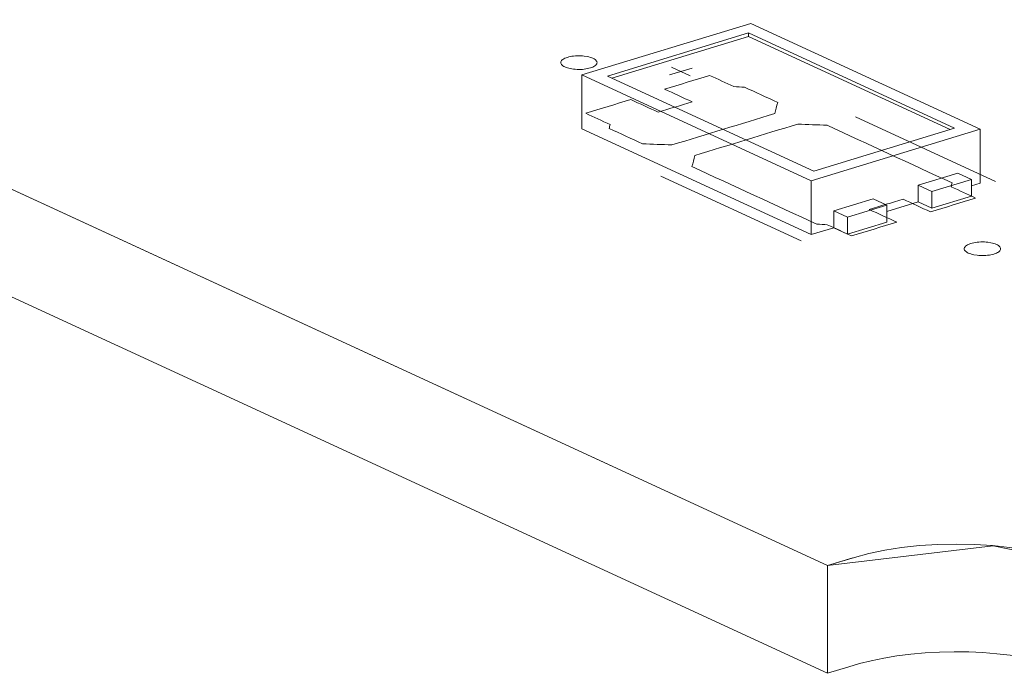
# Model space of a CAD drawing. Header units: inches. Extents: x 513 to 854, y 267 to 501.
# Tile 28 of 121: x 609 to 622, y 318 to 327. Entities that reach past the tile are written whole.
import ezdxf

# ---------------------------------------------------------------- set-up
doc = ezdxf.new("R2010")
doc.units = ezdxf.units.IN
doc.header["$MEASUREMENT"] = 0
doc.layers.add('1', color=7, linetype='Continuous')

# ---------------------------------------------------------------- blocks, each defined once
blk = doc.blocks.new('block 2446')
at = {"layer": '1', "color": 155, "lineweight": 18, "true_color": 0x4c7299}
blk.add_lwpolyline([(618.699, 327.199), (616.372, 326.488)], dxfattribs=at)
blk = doc.blocks.new('block 2461')
at = {"layer": '1', "color": 155, "lineweight": 18, "true_color": 0x4c7299}
blk.add_lwpolyline([(616.372, 326.488), (619.528, 325.032)], dxfattribs=at)
blk = doc.blocks.new('block 2462')
at = {"layer": '1', "color": 155, "lineweight": 18, "true_color": 0x4c7299}
blk.add_lwpolyline([(621.855, 325.743), (618.699, 327.199)], dxfattribs=at)
blk = doc.blocks.new('block 2463')
at = {"layer": '1', "color": 155, "lineweight": 18, "true_color": 0x4c7299}
blk.add_lwpolyline([(619.528, 325.032), (621.855, 325.743)], dxfattribs=at)
blk = doc.blocks.new('block 2527')
at = {"layer": '1', "color": 155, "lineweight": 18, "true_color": 0x4c7299}
blk.add_lwpolyline([(620.571, 324.695), (620.028, 324.53)], dxfattribs=at)
blk = doc.blocks.new('block 2528')
at = {"layer": '1', "color": 155, "lineweight": 18, "true_color": 0x4c7299}
blk.add_lwpolyline([(618.663, 327.067), (621.503, 325.756)], dxfattribs=at)
blk = doc.blocks.new('block 2530')
at = {"layer": '1', "color": 155, "lineweight": 18, "true_color": 0x4c7299}
blk.add_lwpolyline([(620.381, 324.783), (620.571, 324.695)], dxfattribs=at)
blk = doc.blocks.new('block 2668')
at = {"layer": '1', "color": 155, "lineweight": 18, "true_color": 0x4c7299}
blk.add_lwpolyline([(619.564, 325.164), (616.724, 326.474)], dxfattribs=at)
blk = doc.blocks.new('block 2701')
at = {"layer": '1', "color": 155, "lineweight": 18, "true_color": 0x4c7299}
blk.add_lwpolyline([(621.734, 325.051), (621.545, 325.138)], dxfattribs=at)
blk = doc.blocks.new('block 2704')
at = {"layer": '1', "color": 155, "lineweight": 18, "true_color": 0x4c7299}
blk.add_lwpolyline([(620.028, 324.53), (619.838, 324.617)], dxfattribs=at)
blk = doc.blocks.new('block 2705')
at = {"layer": '1', "color": 155, "lineweight": 18, "true_color": 0x4c7299}
blk.add_lwpolyline([(621.002, 324.972), (621.191, 324.885)], dxfattribs=at)
blk = doc.blocks.new('block 2813')
at = {"layer": '1', "color": 155, "lineweight": 18, "true_color": 0x4c7299}
blk.add_lwpolyline([(616.724, 326.474), (618.663, 327.067)], dxfattribs=at)
blk = doc.blocks.new('block 2814')
at = {"layer": '1', "color": 155, "lineweight": 18, "true_color": 0x4c7299}
blk.add_lwpolyline([(621.503, 325.756), (619.564, 325.164)], dxfattribs=at)
blk = doc.blocks.new('block 2815')
at = {"layer": '1', "color": 155, "lineweight": 18, "true_color": 0x4c7299}
blk.add_lwpolyline([(621.191, 324.885), (621.734, 325.051)], dxfattribs=at)
blk = doc.blocks.new('block 3288')
at = {"layer": '1', "color": 155, "lineweight": 18, "true_color": 0x4c7299}
blk.add_lwpolyline([(620.028, 324.298), (619.838, 324.385)], dxfattribs=at)
blk = doc.blocks.new('block 3289')
at = {"layer": '1', "color": 155, "lineweight": 18, "true_color": 0x4c7299}
blk.add_lwpolyline([(616.372, 325.746), (619.528, 324.29)], dxfattribs=at)
blk = doc.blocks.new('block 3290')
at = {"layer": '1', "color": 155, "lineweight": 18, "true_color": 0x4c7299}
blk.add_lwpolyline([(619.528, 324.29), (619.838, 324.385)], dxfattribs=at)
blk = doc.blocks.new('block 3291')
at = {"layer": '1', "color": 155, "lineweight": 18, "true_color": 0x4c7299}
blk.add_lwpolyline([(621.734, 324.964), (621.855, 325.001)], dxfattribs=at)
blk = doc.blocks.new('block 3292')
at = {"layer": '1', "color": 155, "lineweight": 18, "true_color": 0x4c7299}
blk.add_lwpolyline([(620.571, 324.609), (621.002, 324.741)], dxfattribs=at)
blk = doc.blocks.new('block 3798')
at = {"layer": '1', "color": 155, "lineweight": 18, "true_color": 0x4c7299}
blk.add_lwpolyline([(619.754, 318.251), (619.754, 319.734)], dxfattribs=at)
blk = doc.blocks.new('block 3887')
at = {"layer": '1', "color": 155, "lineweight": 18, "true_color": 0x4c7299}
blk.add_lwpolyline([(619.528, 325.032), (619.528, 324.29)], dxfattribs=at)
blk = doc.blocks.new('block 3888')
at = {"layer": '1', "color": 155, "lineweight": 18, "true_color": 0x4c7299}
blk.add_lwpolyline([(618.663, 327.02), (618.663, 327.067)], dxfattribs=at)
blk = doc.blocks.new('block 3889')
at = {"layer": '1', "color": 155, "lineweight": 18, "true_color": 0x4c7299}
blk.add_lwpolyline([(616.372, 326.488), (616.372, 325.746)], dxfattribs=at)
blk = doc.blocks.new('block 3890')
at = {"layer": '1', "color": 155, "lineweight": 18, "true_color": 0x4c7299}
blk.add_lwpolyline([(621.855, 325.743), (621.855, 325.001)], dxfattribs=at)
blk = doc.blocks.new('block 3891')
at = {"layer": '1', "color": 155, "lineweight": 18, "true_color": 0x4c7299}
blk.add_lwpolyline([(616.784, 326.446), (618.663, 327.02)], dxfattribs=at)
blk = doc.blocks.new('block 3892')
at = {"layer": '1', "color": 155, "lineweight": 18, "true_color": 0x4c7299}
blk.add_lwpolyline([(618.663, 327.02), (621.443, 325.738)], dxfattribs=at)
blk = doc.blocks.new('block 3893')
at = {"layer": '1', "color": 155, "lineweight": 18, "true_color": 0x4c7299}
blk.add_lwpolyline([(621.002, 324.972), (621.002, 324.741)], dxfattribs=at)
blk = doc.blocks.new('block 3894')
at = {"layer": '1', "color": 155, "lineweight": 18, "true_color": 0x4c7299}
blk.add_lwpolyline([(619.838, 324.617), (619.838, 324.385)], dxfattribs=at)
blk = doc.blocks.new('block 3895')
at = {"layer": '1', "color": 155, "lineweight": 18, "true_color": 0x4c7299}
blk.add_lwpolyline([(621.191, 324.885), (621.191, 324.653)], dxfattribs=at)
blk = doc.blocks.new('block 3896')
at = {"layer": '1', "color": 155, "lineweight": 18, "true_color": 0x4c7299}
blk.add_lwpolyline([(621.734, 325.051), (621.734, 324.819)], dxfattribs=at)
blk = doc.blocks.new('block 3897')
at = {"layer": '1', "color": 155, "lineweight": 18, "true_color": 0x4c7299}
blk.add_lwpolyline([(621.545, 325.138), (621.002, 324.972)], dxfattribs=at)
blk = doc.blocks.new('block 3898')
at = {"layer": '1', "color": 155, "lineweight": 18, "true_color": 0x4c7299}
blk.add_lwpolyline([(620.571, 324.695), (620.571, 324.464)], dxfattribs=at)
blk = doc.blocks.new('block 3899')
at = {"layer": '1', "color": 155, "lineweight": 18, "true_color": 0x4c7299}
blk.add_lwpolyline([(620.028, 324.53), (620.028, 324.298)], dxfattribs=at)
blk = doc.blocks.new('block 3900')
at = {"layer": '1', "color": 155, "lineweight": 18, "true_color": 0x4c7299}
blk.add_lwpolyline([(619.838, 324.617), (620.381, 324.783)], dxfattribs=at)
blk = doc.blocks.new('block 3901')
at = {"layer": '1', "color": 155, "lineweight": 18, "true_color": 0x4c7299}
blk.add_lwpolyline([(620.571, 324.464), (620.028, 324.298)], dxfattribs=at)
blk = doc.blocks.new('block 3902')
at = {"layer": '1', "color": 155, "lineweight": 18, "true_color": 0x4c7299}
blk.add_lwpolyline([(621.191, 324.653), (621.734, 324.819)], dxfattribs=at)
blk = doc.blocks.new('block 3903')
at = {"layer": '1', "color": 155, "lineweight": 18, "true_color": 0x4c7299}
blk.add_lwpolyline([(621.002, 324.741), (621.191, 324.653)], dxfattribs=at)
blk = doc.blocks.new('block 4159')
at = {"layer": '1', "color": 18, "lineweight": 13, "true_color": 0x4c0000}
blk.add_lwpolyline([(619.754, 319.734), (548.349, 352.672)], dxfattribs=at)
blk = doc.blocks.new('block 4165')
at = {"layer": '1', "color": 18, "lineweight": 13, "true_color": 0x4c0000}
blk.add_lwpolyline([(619.754, 319.734), (548.349, 352.672)], dxfattribs=at)
blk = doc.blocks.new('block 4170')
at = {"layer": '1', "color": 18, "lineweight": 13, "true_color": 0x4c0000}
blk.add_lwpolyline([(619.754, 319.734), (620.102, 319.84)], dxfattribs=at)
blk = doc.blocks.new('block 4194')
at = {"layer": '1', "color": 18, "lineweight": 13, "true_color": 0x4c0000}
blk.add_lwpolyline([(619.754, 319.734), (620.102, 319.84)], dxfattribs=at)
blk = doc.blocks.new('block 4215')
at = {"layer": '1', "color": 18, "lineweight": 13, "true_color": 0x4c0000}
blk.add_lwpolyline([(619.389, 324.205), (617.457, 325.096)], dxfattribs=at)
blk = doc.blocks.new('block 4230')
at = {"layer": '1', "color": 18, "lineweight": 13, "true_color": 0x4c0000}
blk.add_lwpolyline([(619.389, 324.205), (617.457, 325.096)], dxfattribs=at)
blk = doc.blocks.new('block 4343')
at = {"layer": '1', "color": 18, "lineweight": 13, "true_color": 0x4c0000}
blk.add_lwpolyline([(622.067, 325.023), (620.136, 325.914)], dxfattribs=at)
blk = doc.blocks.new('block 4344')
at = {"layer": '1', "color": 18, "lineweight": 13, "true_color": 0x4c0000}
blk.add_lwpolyline([(617.607, 326.594), (617.86, 326.477)], dxfattribs=at)
blk = doc.blocks.new('block 4345')
at = {"layer": '1', "color": 18, "lineweight": 13, "true_color": 0x4c0000}
blk.add_lwpolyline([(617.578, 326.488), (617.889, 326.583)], dxfattribs=at)
blk = doc.blocks.new('block 4360')
at = {"layer": '1', "color": 18, "lineweight": 13, "true_color": 0x4c0000}
blk.add_lwpolyline([(622.067, 325.023), (620.136, 325.914)], dxfattribs=at)
blk = doc.blocks.new('block 4371')
at = {"layer": '1', "color": 18, "lineweight": 13, "true_color": 0x4c0000}
blk.add_lwpolyline([(617.607, 326.594), (617.86, 326.477)], dxfattribs=at)
blk = doc.blocks.new('block 4375')
at = {"layer": '1', "color": 18, "lineweight": 13, "true_color": 0x4c0000}
blk.add_lwpolyline([(617.578, 326.488), (617.889, 326.583)], dxfattribs=at)
blk = doc.blocks.new('block 6580')
at = {"layer": '1', "color": 155, "lineweight": 18, "true_color": 0x4c7299}
blk.add_lwpolyline([(622.594, 318.423), (622.965, 318.537), (623.142, 318.599), (623.305, 318.669), (623.447, 318.748), (623.566, 318.832), (623.66, 318.922), (623.726, 319.014), (623.763, 319.108), (623.771, 319.202), (623.753, 319.293), (623.71, 319.382), (623.639, 319.47), (623.542, 319.557), (623.417, 319.64), (623.267, 319.718), (623.095, 319.789), (622.903, 319.852), (622.697, 319.905), (622.48, 319.949), (622.257, 319.983), (622.023, 320.008), (621.777, 320.024), (621.525, 320.029), (621.27, 320.024), (621.018, 320.008), (620.773, 319.981), (620.54, 319.945), (620.323, 319.899), (620.125, 319.847), (619.754, 319.734)], dxfattribs=at)
blk = doc.blocks.new('block 6582')
at = {"layer": '1', "color": 155, "lineweight": 18, "true_color": 0x4c7299}
blk.add_lwpolyline([(619.754, 319.734), (548.349, 352.672)], dxfattribs=at)
blk = doc.blocks.new('block 6610')
at = {"layer": '1', "color": 155, "lineweight": 18, "true_color": 0x4c7299}
blk.add_lwpolyline([(622.616, 318.44), (622.444, 318.472), (622.268, 318.499), (622.084, 318.52), (621.893, 318.535), (621.697, 318.544), (621.497, 318.546), (621.296, 318.542), (621.096, 318.531), (620.9, 318.513), (620.709, 318.489), (620.527, 318.459), (620.355, 318.424), (620.195, 318.384), (620.046, 318.34), (619.754, 318.251)], dxfattribs=at)
blk = doc.blocks.new('block 6620')
at = {"layer": '1', "color": 155, "lineweight": 18, "true_color": 0x4c7299}
blk.add_lwpolyline([(619.754, 318.251), (548.349, 351.189)], dxfattribs=at)
blk = doc.blocks.new('block 6623')
at = {"layer": '1', "color": 18, "lineweight": 18, "true_color": 0x4c0000}
for points in [[(619.754, 319.734), (571.28, 342.094), (559.162, 347.684), (553.102, 350.479)], [(623.106, 319.785), (622.033, 320.007), (619.754, 319.734)]]:
    blk.add_lwpolyline(points, dxfattribs=at)
blk = doc.blocks.new('block 6726')
at = {"layer": '1', "color": 18, "lineweight": 18, "true_color": 0x4c0000}
blk.add_lwpolyline([(616.172, 326.731), (616.192, 326.737), (616.212, 326.741), (616.235, 326.745), (616.258, 326.748), (616.282, 326.751), (616.307, 326.752), (616.357, 326.752), (616.381, 326.75), (616.404, 326.748), (616.448, 326.741), (616.469, 326.737), (616.489, 326.731), (616.507, 326.725), (616.524, 326.718), (616.539, 326.71), (616.552, 326.702), (616.562, 326.694), (616.57, 326.685), (616.576, 326.676), (616.579, 326.668), (616.58, 326.659), (616.579, 326.649), (616.576, 326.64), (616.569, 326.631), (616.561, 326.622), (616.55, 326.614), (616.537, 326.606), (616.522, 326.598), (616.506, 326.592), (616.488, 326.586), (616.469, 326.58), (616.448, 326.576), (616.426, 326.572), (616.403, 326.569), (616.378, 326.566), (616.353, 326.565), (616.304, 326.565), (616.279, 326.567), (616.256, 326.569), (616.212, 326.576), (616.191, 326.58), (616.172, 326.586), (616.153, 326.592), (616.136, 326.599), (616.121, 326.607), (616.109, 326.615), (616.098, 326.623), (616.09, 326.632), (616.085, 326.641), (616.081, 326.649), (616.08, 326.658), (616.081, 326.668), (616.085, 326.677), (616.091, 326.686), (616.1, 326.695), (616.111, 326.703), (616.124, 326.711), (616.138, 326.719), (616.155, 326.725), (616.172, 326.731)], dxfattribs=at)
blk = doc.blocks.new('block 6727')
at = {"layer": '1', "color": 18, "lineweight": 18, "true_color": 0x4c0000}
blk.add_lwpolyline([(621.727, 324.169), (621.746, 324.174), (621.767, 324.179), (621.789, 324.183), (621.813, 324.186), (621.837, 324.188), (621.862, 324.19), (621.912, 324.19), (621.936, 324.188), (621.959, 324.186), (622.003, 324.179), (622.024, 324.174), (622.044, 324.169), (622.062, 324.162), (622.079, 324.155), (622.094, 324.148), (622.107, 324.14), (622.117, 324.131), (622.125, 324.123), (622.131, 324.114), (622.134, 324.105), (622.135, 324.096), (622.134, 324.087), (622.13, 324.078), (622.124, 324.069), (622.116, 324.06), (622.105, 324.051), (622.092, 324.043), (622.077, 324.036), (622.061, 324.029), (622.043, 324.023), (622.024, 324.018), (622.003, 324.013), (621.981, 324.009), (621.957, 324.006), (621.933, 324.004), (621.908, 324.003), (621.858, 324.003), (621.834, 324.004), (621.811, 324.006), (621.767, 324.013), (621.746, 324.018), (621.726, 324.024), (621.708, 324.03), (621.691, 324.037), (621.676, 324.044), (621.664, 324.053), (621.653, 324.061), (621.645, 324.07), (621.639, 324.078), (621.636, 324.087), (621.635, 324.096), (621.636, 324.105), (621.64, 324.115), (621.646, 324.124), (621.654, 324.133), (621.665, 324.141), (621.678, 324.149), (621.693, 324.156), (621.71, 324.163), (621.727, 324.169)], dxfattribs=at)
blk = doc.blocks.new('block 6728')
at = {"layer": '1', "color": 18, "lineweight": 18, "true_color": 0x4c0000}
blk.add_open_spline([(621.171, 324.604), (621.378, 324.667), (621.585, 324.73), (621.791, 324.794), (621.68, 324.845), (621.568, 324.897), (621.457, 324.948), (621.46, 324.966), (621.463, 324.985), (621.467, 325.003), (620.894, 325.267), (620.321, 325.531), (619.748, 325.796), (619.612, 325.801), (619.477, 325.806), (619.342, 325.812), (618.87, 325.668), (618.398, 325.524), (617.927, 325.38), (617.913, 325.329), (617.9, 325.278), (617.886, 325.227), (618.459, 324.963), (619.032, 324.698), (619.605, 324.434), (619.654, 324.432), (619.702, 324.429), (619.75, 324.427), (619.862, 324.375), (619.973, 324.324), (620.085, 324.272), (620.292, 324.335), (620.499, 324.399), (620.706, 324.462), (620.579, 324.52), (620.453, 324.578), (620.327, 324.637), (620.482, 324.684), (620.637, 324.731), (620.792, 324.779), (620.918, 324.72), (621.045, 324.662), (621.171, 324.604)], degree=3, knots=[0, 0, 0, 0, 1, 1, 1, 2, 2, 2, 3, 3, 3, 4, 4, 4, 5, 5, 5, 6, 6, 6, 7, 7, 7, 8, 8, 8, 9, 9, 9, 10, 10, 10, 11, 11, 11, 12, 12, 12, 13, 13, 13, 14, 14, 14, 14], dxfattribs=at)
blk = doc.blocks.new('block 6729')
at = {"layer": '1', "color": 18, "lineweight": 18, "true_color": 0x4c0000}
blk.add_open_spline([(621.171, 324.604), (621.378, 324.667), (621.585, 324.73), (621.791, 324.794), (621.68, 324.845), (621.568, 324.897), (621.457, 324.948), (621.46, 324.966), (621.463, 324.985), (621.467, 325.003), (620.894, 325.267), (620.321, 325.531), (619.748, 325.796), (619.612, 325.801), (619.477, 325.806), (619.342, 325.812), (618.87, 325.668), (618.398, 325.524), (617.927, 325.38), (617.913, 325.329), (617.9, 325.278), (617.886, 325.227), (618.459, 324.963), (619.032, 324.698), (619.605, 324.434), (619.654, 324.432), (619.702, 324.429), (619.75, 324.427), (619.862, 324.375), (619.973, 324.324), (620.085, 324.272), (620.292, 324.335), (620.499, 324.399), (620.706, 324.462), (620.579, 324.52), (620.453, 324.578), (620.327, 324.637), (620.482, 324.684), (620.637, 324.731), (620.792, 324.779), (620.918, 324.72), (621.045, 324.662), (621.171, 324.604)], degree=3, knots=[0, 0, 0, 0, 1, 1, 1, 2, 2, 2, 3, 3, 3, 4, 4, 4, 5, 5, 5, 6, 6, 6, 7, 7, 7, 8, 8, 8, 9, 9, 9, 10, 10, 10, 11, 11, 11, 12, 12, 12, 13, 13, 13, 14, 14, 14, 14], dxfattribs=at)
blk = doc.blocks.new('block 6730')
at = {"layer": '1', "color": 18, "lineweight": 18, "true_color": 0x4c0000}
blk.add_open_spline([(619.067, 326.11), (619.053, 326.059), (619.04, 326.008), (619.026, 325.957), (618.555, 325.813), (618.083, 325.669), (617.611, 325.525), (617.476, 325.531), (617.34, 325.536), (617.205, 325.541), (617.053, 325.611), (616.901, 325.682), (616.749, 325.752), (616.752, 325.77), (616.755, 325.788), (616.759, 325.807), (616.647, 325.858), (616.536, 325.91), (616.424, 325.961), (616.631, 326.024), (616.838, 326.087), (617.044, 326.151), (617.171, 326.092), (617.297, 326.034), (617.423, 325.976), (617.578, 326.023), (617.733, 326.071), (617.889, 326.118), (617.762, 326.176), (617.636, 326.235), (617.51, 326.293), (617.717, 326.356), (617.923, 326.419), (618.13, 326.482), (618.242, 326.431), (618.353, 326.379), (618.465, 326.328), (618.513, 326.326), (618.562, 326.323), (618.61, 326.321), (618.762, 326.25), (618.914, 326.18), (619.067, 326.11)], degree=3, knots=[0, 0, 0, 0, 1, 1, 1, 2, 2, 2, 3, 3, 3, 4, 4, 4, 5, 5, 5, 6, 6, 6, 7, 7, 7, 8, 8, 8, 9, 9, 9, 10, 10, 10, 11, 11, 11, 12, 12, 12, 13, 13, 13, 14, 14, 14, 14], dxfattribs=at)
blk = doc.blocks.new('block 6731')
at = {"layer": '1', "color": 18, "lineweight": 18, "true_color": 0x4c0000}
blk.add_open_spline([(619.067, 326.11), (619.053, 326.059), (619.04, 326.008), (619.026, 325.957), (618.555, 325.813), (618.083, 325.669), (617.611, 325.525), (617.476, 325.531), (617.34, 325.536), (617.205, 325.541), (617.053, 325.611), (616.901, 325.682), (616.749, 325.752), (616.752, 325.77), (616.755, 325.788), (616.759, 325.807), (616.647, 325.858), (616.536, 325.91), (616.424, 325.961), (616.631, 326.024), (616.838, 326.087), (617.044, 326.151), (617.171, 326.092), (617.297, 326.034), (617.423, 325.976), (617.578, 326.023), (617.733, 326.071), (617.889, 326.118), (617.762, 326.176), (617.636, 326.235), (617.51, 326.293), (617.717, 326.356), (617.923, 326.419), (618.13, 326.482), (618.242, 326.431), (618.353, 326.379), (618.465, 326.328), (618.513, 326.326), (618.562, 326.323), (618.61, 326.321), (618.762, 326.25), (618.914, 326.18), (619.067, 326.11)], degree=3, knots=[0, 0, 0, 0, 1, 1, 1, 2, 2, 2, 3, 3, 3, 4, 4, 4, 5, 5, 5, 6, 6, 6, 7, 7, 7, 8, 8, 8, 9, 9, 9, 10, 10, 10, 11, 11, 11, 12, 12, 12, 13, 13, 13, 14, 14, 14, 14], dxfattribs=at)
blk = doc.blocks.new('block 6771')
at = {"layer": '1', "color": 18, "lineweight": 13, "true_color": 0x4c0000}
blk.add_lwpolyline([(621.727, 324.169), (621.746, 324.174), (621.767, 324.179), (621.789, 324.183), (621.813, 324.186), (621.837, 324.188), (621.862, 324.19), (621.912, 324.19), (621.936, 324.188), (621.959, 324.186), (622.003, 324.179), (622.024, 324.174), (622.044, 324.169), (622.062, 324.162), (622.079, 324.155), (622.094, 324.148), (622.107, 324.14), (622.117, 324.131), (622.125, 324.123), (622.131, 324.114), (622.134, 324.105), (622.135, 324.096), (622.134, 324.087), (622.13, 324.078), (622.124, 324.069), (622.116, 324.06), (622.105, 324.051), (622.092, 324.043), (622.077, 324.036), (622.061, 324.029), (622.043, 324.023), (622.024, 324.018), (622.003, 324.013), (621.981, 324.009), (621.957, 324.006), (621.933, 324.004), (621.908, 324.003), (621.858, 324.003), (621.834, 324.004), (621.811, 324.006), (621.767, 324.013), (621.746, 324.018), (621.726, 324.024), (621.708, 324.03), (621.691, 324.037), (621.676, 324.044), (621.664, 324.053), (621.653, 324.061), (621.645, 324.07), (621.639, 324.078), (621.636, 324.087), (621.635, 324.096), (621.636, 324.105), (621.64, 324.115), (621.646, 324.124), (621.654, 324.133), (621.665, 324.141), (621.678, 324.149), (621.693, 324.156), (621.71, 324.163), (621.727, 324.169)], dxfattribs=at)
blk = doc.blocks.new('block 6812')
at = {"layer": '1', "color": 18, "lineweight": 13, "true_color": 0x4c0000}
blk.add_open_spline([(621.171, 324.604), (621.378, 324.667), (621.585, 324.73), (621.791, 324.794), (621.68, 324.845), (621.568, 324.897), (621.457, 324.948), (621.46, 324.966), (621.463, 324.985), (621.467, 325.003), (620.894, 325.267), (620.321, 325.531), (619.748, 325.796), (619.612, 325.801), (619.477, 325.806), (619.342, 325.812), (618.87, 325.668), (618.398, 325.524), (617.927, 325.38), (617.913, 325.329), (617.9, 325.278), (617.886, 325.227), (618.459, 324.963), (619.032, 324.698), (619.605, 324.434), (619.654, 324.432), (619.702, 324.429), (619.75, 324.427), (619.862, 324.375), (619.973, 324.324), (620.085, 324.272), (620.292, 324.335), (620.499, 324.399), (620.706, 324.462), (620.579, 324.52), (620.453, 324.578), (620.327, 324.637), (620.482, 324.684), (620.637, 324.731), (620.792, 324.779), (620.918, 324.72), (621.045, 324.662), (621.171, 324.604)], degree=3, knots=[0, 0, 0, 0, 1, 1, 1, 2, 2, 2, 3, 3, 3, 4, 4, 4, 5, 5, 5, 6, 6, 6, 7, 7, 7, 8, 8, 8, 9, 9, 9, 10, 10, 10, 11, 11, 11, 12, 12, 12, 13, 13, 13, 14, 14, 14, 14], dxfattribs=at)
blk = doc.blocks.new('block 6834')
at = {"layer": '1', "color": 18, "lineweight": 13, "true_color": 0x4c0000}
blk.add_open_spline([(619.067, 326.11), (619.053, 326.059), (619.04, 326.008), (619.026, 325.957), (618.555, 325.813), (618.083, 325.669), (617.611, 325.525), (617.476, 325.531), (617.34, 325.536), (617.205, 325.541), (617.053, 325.611), (616.901, 325.682), (616.749, 325.752), (616.752, 325.77), (616.755, 325.788), (616.759, 325.807), (616.647, 325.858), (616.536, 325.91), (616.424, 325.961), (616.631, 326.024), (616.838, 326.087), (617.044, 326.151), (617.171, 326.092), (617.297, 326.034), (617.423, 325.976), (617.578, 326.023), (617.733, 326.071), (617.889, 326.118), (617.762, 326.176), (617.636, 326.235), (617.51, 326.293), (617.717, 326.356), (617.923, 326.419), (618.13, 326.482), (618.242, 326.431), (618.353, 326.379), (618.465, 326.328), (618.513, 326.326), (618.562, 326.323), (618.61, 326.321), (618.762, 326.25), (618.914, 326.18), (619.067, 326.11)], degree=3, knots=[0, 0, 0, 0, 1, 1, 1, 2, 2, 2, 3, 3, 3, 4, 4, 4, 5, 5, 5, 6, 6, 6, 7, 7, 7, 8, 8, 8, 9, 9, 9, 10, 10, 10, 11, 11, 11, 12, 12, 12, 13, 13, 13, 14, 14, 14, 14], dxfattribs=at)
blk = doc.blocks.new('block 6838')
at = {"layer": '1', "color": 18, "lineweight": 13, "true_color": 0x4c0000}
for points in [[(619.754, 319.734), (571.28, 342.094), (559.162, 347.684), (553.102, 350.479)], [(623.106, 319.785), (622.033, 320.007), (619.754, 319.734)]]:
    blk.add_lwpolyline(points, dxfattribs=at)
blk = doc.blocks.new('block 6840')
at = {"layer": '1', "color": 18, "lineweight": 13, "true_color": 0x4c0000}
blk.add_open_spline([(621.171, 324.604), (621.378, 324.667), (621.585, 324.73), (621.791, 324.794), (621.68, 324.845), (621.568, 324.897), (621.457, 324.948), (621.46, 324.966), (621.463, 324.985), (621.467, 325.003), (620.894, 325.267), (620.321, 325.531), (619.748, 325.796), (619.612, 325.801), (619.477, 325.806), (619.342, 325.812), (618.87, 325.668), (618.398, 325.524), (617.927, 325.38), (617.913, 325.329), (617.9, 325.278), (617.886, 325.227), (618.459, 324.963), (619.032, 324.698), (619.605, 324.434), (619.654, 324.432), (619.702, 324.429), (619.75, 324.427), (619.862, 324.375), (619.973, 324.324), (620.085, 324.272), (620.292, 324.335), (620.499, 324.399), (620.706, 324.462), (620.579, 324.52), (620.453, 324.578), (620.327, 324.637), (620.482, 324.684), (620.637, 324.731), (620.792, 324.779), (620.918, 324.72), (621.045, 324.662), (621.171, 324.604)], degree=3, knots=[0, 0, 0, 0, 1, 1, 1, 2, 2, 2, 3, 3, 3, 4, 4, 4, 5, 5, 5, 6, 6, 6, 7, 7, 7, 8, 8, 8, 9, 9, 9, 10, 10, 10, 11, 11, 11, 12, 12, 12, 13, 13, 13, 14, 14, 14, 14], dxfattribs=at)
blk = doc.blocks.new('block 6863')
at = {"layer": '1', "color": 18, "lineweight": 13, "true_color": 0x4c0000}
blk.add_lwpolyline([(616.172, 326.731), (616.192, 326.737), (616.212, 326.741), (616.235, 326.745), (616.258, 326.748), (616.282, 326.751), (616.307, 326.752), (616.357, 326.752), (616.381, 326.75), (616.404, 326.748), (616.448, 326.741), (616.469, 326.737), (616.489, 326.731), (616.507, 326.725), (616.524, 326.718), (616.539, 326.71), (616.552, 326.702), (616.562, 326.694), (616.57, 326.685), (616.576, 326.676), (616.579, 326.668), (616.58, 326.659), (616.579, 326.649), (616.576, 326.64), (616.569, 326.631), (616.561, 326.622), (616.55, 326.614), (616.537, 326.606), (616.522, 326.598), (616.506, 326.592), (616.488, 326.586), (616.469, 326.58), (616.448, 326.576), (616.426, 326.572), (616.403, 326.569), (616.378, 326.566), (616.353, 326.565), (616.304, 326.565), (616.279, 326.567), (616.256, 326.569), (616.212, 326.576), (616.191, 326.58), (616.172, 326.586), (616.153, 326.592), (616.136, 326.599), (616.121, 326.607), (616.109, 326.615), (616.098, 326.623), (616.09, 326.632), (616.085, 326.641), (616.081, 326.649), (616.08, 326.658), (616.081, 326.668), (616.085, 326.677), (616.091, 326.686), (616.1, 326.695), (616.111, 326.703), (616.124, 326.711), (616.138, 326.719), (616.155, 326.725), (616.172, 326.731)], dxfattribs=at)
blk = doc.blocks.new('block 6899')
at = {"layer": '1', "color": 18, "lineweight": 13, "true_color": 0x4c0000}
blk.add_open_spline([(619.067, 326.11), (619.053, 326.059), (619.04, 326.008), (619.026, 325.957), (618.555, 325.813), (618.083, 325.669), (617.611, 325.525), (617.476, 325.531), (617.34, 325.536), (617.205, 325.541), (617.053, 325.611), (616.901, 325.682), (616.749, 325.752), (616.752, 325.77), (616.755, 325.788), (616.759, 325.807), (616.647, 325.858), (616.536, 325.91), (616.424, 325.961), (616.631, 326.024), (616.838, 326.087), (617.044, 326.151), (617.171, 326.092), (617.297, 326.034), (617.423, 325.976), (617.578, 326.023), (617.733, 326.071), (617.889, 326.118), (617.762, 326.176), (617.636, 326.235), (617.51, 326.293), (617.717, 326.356), (617.923, 326.419), (618.13, 326.482), (618.242, 326.431), (618.353, 326.379), (618.465, 326.328), (618.513, 326.326), (618.562, 326.323), (618.61, 326.321), (618.762, 326.25), (618.914, 326.18), (619.067, 326.11)], degree=3, knots=[0, 0, 0, 0, 1, 1, 1, 2, 2, 2, 3, 3, 3, 4, 4, 4, 5, 5, 5, 6, 6, 6, 7, 7, 7, 8, 8, 8, 9, 9, 9, 10, 10, 10, 11, 11, 11, 12, 12, 12, 13, 13, 13, 14, 14, 14, 14], dxfattribs=at)

msp = doc.modelspace()

# ---------------------------------------------------------------- block references
at = {"layer": '1'}
for name in ['block 6623', 'block 6838', 'block 4159', 'block 4165', 'block 6582', 'block 6620', 'block 2446', 'block 2462', 'block 2813', 'block 3891', 'block 2528', 'block 3888', 'block 3892', 'block 6726', 'block 6863', 'block 4345', 'block 4375', 'block 4344', 'block 4371', 'block 2461', 'block 3889', 'block 6730', 'block 6731', 'block 6834', 'block 6899', 'block 2668', 'block 4343', 'block 4360', 'block 3289', 'block 6728', 'block 6729', 'block 6812', 'block 6840', 'block 2463', 'block 2814', 'block 3890', 'block 4215', 'block 4230', 'block 3897', 'block 2701', 'block 3887', 'block 2705', 'block 3893', 'block 2815', 'block 3896', 'block 3291', 'block 3895', 'block 3902', 'block 3900', 'block 2527', 'block 2530', 'block 3292', 'block 3898', 'block 3903', 'block 2704', 'block 3894', 'block 3899', 'block 3290', 'block 3288', 'block 3901', 'block 6727', 'block 6771', 'block 6580', 'block 4170', 'block 4194', 'block 3798', 'block 6610']:
    msp.add_blockref(name, (0, 0), dxfattribs=at)

doc.saveas('drawing.dxf')
